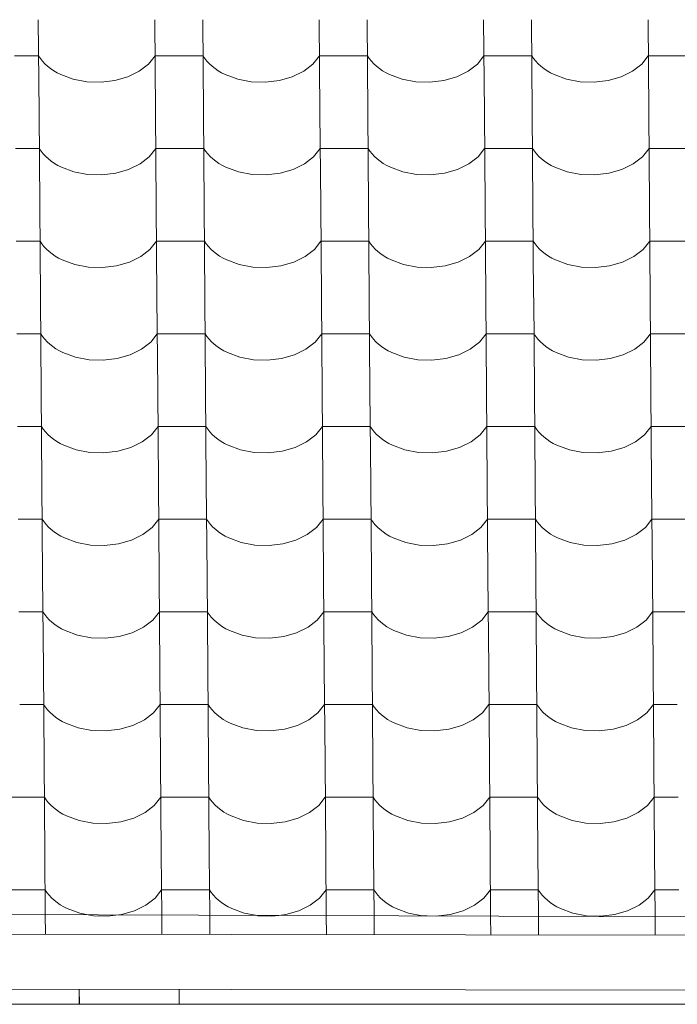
# Model space of a CAD drawing. Header units: millimetres. Extents: x -27785 to 104762, y -947 to 11132.
# Tile 84 of 146: x -9482 to -8822, y 6980 to 7968. Entities that reach past the tile are written whole.
import ezdxf

# ---------------------------------------------------------------- set-up
doc = ezdxf.new("R2010")
doc.units = ezdxf.units.MM
doc.header["$MEASUREMENT"] = 0
for name, color, linetype in [('POHLED JIŽNÍ_1_Bourané_Konstrukce - krov', 7, 'Continuous'), ('POHLED JIŽNÍ_1_Bourané_Konstrukce - střechy a skořepiny', 7, 'Continuous'), ('POHLED JIŽNÍ_1_Bourané_Výplně - Povrchové', 7, 'Continuous'), ('POHLED JIŽNÍ_1_Konstrukce - nosné', 7, 'Continuous')]:
    doc.layers.add(name, color=color, linetype=linetype)

# ---------------------------------------------------------------- blocks, each defined once
blk = doc.blocks.new('*X2', base_point=(-29303.7, -27473.93))
at = {"layer": 'POHLED JIŽNÍ_1_Bourané_Výplně - Povrchové', "color": 7, "linetype": 'Continuous', "lineweight": 13}
for p, q in [((-9463.19, 7968.19), (-9462.47, 7875.52)), ((-9346.23, 7968.19), (-9345.51, 7875.52)), ((-9298.2, 7968.19), (-9297.47, 7875.52)), ((-9181.23, 7968.19), (-9180.51, 7875.52)), ((-9133.2, 7968.19), (-9132.48, 7875.52)), ((-9016.24, 7968.19), (-9015.52, 7875.52)), ((-8968.2, 7968.19), (-8967.48, 7875.52)), ((-8851.24, 7968.19), (-8850.52, 7875.52)), ((-9462.91, 7932.04), (-9486.93, 7932.04)), ((-9462.91, 7932.04), (-9461.06, 7929.25)), ((-9461.06, 7929.25), (-9458.92, 7926.55)), ((-9458.92, 7926.55), (-9456.49, 7923.96)), ((-9352.55, 7923.65), (-9345.95, 7932.04)), ((-9321.93, 7932.04), (-9345.95, 7932.04)), ((-9297.91, 7932.04), (-9321.93, 7932.04)), ((-9297.91, 7932.04), (-9296.07, 7929.25)), ((-9296.07, 7929.25), (-9293.93, 7926.55)), ((-9293.93, 7926.55), (-9291.5, 7923.96)), ((-9187.55, 7923.65), (-9180.95, 7932.04)), ((-9156.94, 7932.04), (-9180.95, 7932.04)), ((-9132.92, 7932.04), (-9156.94, 7932.04)), ((-9132.92, 7932.04), (-9131.07, 7929.25)), ((-9131.07, 7929.25), (-9128.93, 7926.55)), ((-9128.93, 7926.55), (-9126.5, 7923.96)), ((-9022.56, 7923.65), (-9015.96, 7932.04)), ((-8991.94, 7932.04), (-9015.96, 7932.04)), ((-8967.92, 7932.04), (-8991.94, 7932.04)), ((-8967.92, 7932.04), (-8966.08, 7929.25)), ((-8966.08, 7929.25), (-8963.93, 7926.55)), ((-8963.93, 7926.55), (-8961.51, 7923.96)), ((-8857.56, 7923.65), (-8850.96, 7932.04)), ((-8826.94, 7932.04), (-8850.96, 7932.04)), ((-8802.93, 7932.04), (-8826.94, 7932.04)), ((-9456.49, 7923.96), (-9453.79, 7921.5)), ((-9453.79, 7921.5), (-9450.84, 7919.17)), ((-9450.84, 7919.17), (-9447.63, 7916.99)), ((-9447.63, 7916.99), (-9444.21, 7914.97)), ((-9373.24, 7910.89), (-9361.8, 7916.48)), ((-9361.8, 7916.48), (-9352.55, 7923.65)), ((-9291.5, 7923.96), (-9288.8, 7921.5)), ((-9288.8, 7921.5), (-9285.84, 7919.17)), ((-9285.84, 7919.17), (-9282.64, 7916.99)), ((-9282.64, 7916.99), (-9279.21, 7914.97)), ((-9208.24, 7910.89), (-9196.81, 7916.48)), ((-9196.81, 7916.48), (-9187.55, 7923.65)), ((-9126.5, 7923.96), (-9123.8, 7921.5)), ((-9123.8, 7921.5), (-9120.84, 7919.17)), ((-9120.84, 7919.17), (-9117.64, 7916.99)), ((-9117.64, 7916.99), (-9114.21, 7914.97)), ((-9043.25, 7910.89), (-9031.81, 7916.48)), ((-9031.81, 7916.48), (-9022.56, 7923.65)), ((-8961.51, 7923.96), (-8958.81, 7921.5)), ((-8958.81, 7921.5), (-8955.85, 7919.17)), ((-8955.85, 7919.17), (-8952.65, 7916.99)), ((-8952.65, 7916.99), (-8949.22, 7914.97)), ((-8878.25, 7910.89), (-8866.82, 7916.48)), ((-8866.82, 7916.48), (-8857.56, 7923.65)), ((-9444.21, 7914.97), (-9440.57, 7913.13)), ((-9440.57, 7913.13), (-9428.09, 7908.55)), ((-9428.09, 7908.55), (-9414.41, 7905.97)), ((-9414.41, 7905.97), (-9400.23, 7905.49)), ((-9400.23, 7905.49), (-9386.27, 7907.16)), ((-9386.27, 7907.16), (-9373.24, 7910.89)), ((-9279.21, 7914.97), (-9275.57, 7913.13)), ((-9275.57, 7913.13), (-9263.1, 7908.55)), ((-9263.1, 7908.55), (-9249.42, 7905.97)), ((-9249.42, 7905.97), (-9235.23, 7905.49)), ((-9235.23, 7905.49), (-9221.27, 7907.16)), ((-9221.27, 7907.16), (-9208.24, 7910.89)), ((-9114.21, 7914.97), (-9110.58, 7913.13)), ((-9110.58, 7913.13), (-9098.1, 7908.55)), ((-9098.1, 7908.55), (-9084.42, 7905.97)), ((-9084.42, 7905.97), (-9070.24, 7905.49)), ((-9070.24, 7905.49), (-9056.28, 7907.16)), ((-9056.28, 7907.16), (-9043.25, 7910.89)), ((-8949.22, 7914.97), (-8945.58, 7913.13)), ((-8945.58, 7913.13), (-8933.1, 7908.55)), ((-8933.1, 7908.55), (-8919.42, 7905.97)), ((-8919.42, 7905.97), (-8905.24, 7905.49)), ((-8905.24, 7905.49), (-8891.28, 7907.16)), ((-8891.28, 7907.16), (-8878.25, 7910.89)), ((-9462.47, 7875.19), (-9461.75, 7782.51)), ((-9345.51, 7875.19), (-9344.78, 7782.51)), ((-9297.47, 7875.19), (-9296.75, 7782.51)), ((-9180.51, 7875.19), (-9179.79, 7782.51)), ((-9132.48, 7875.19), (-9131.75, 7782.51)), ((-9015.51, 7875.19), (-9014.79, 7782.51)), ((-8967.48, 7875.19), (-8966.76, 7782.51)), ((-8850.52, 7875.19), (-8849.8, 7782.51)), ((-9462.19, 7839.03), (-9486.2, 7839.03)), ((-9462.19, 7839.03), (-9460.34, 7836.24)), ((-9351.83, 7830.64), (-9345.22, 7839.03)), ((-9321.21, 7839.03), (-9345.22, 7839.03)), ((-9297.19, 7839.03), (-9321.21, 7839.03)), ((-9297.19, 7839.03), (-9295.34, 7836.24)), ((-9186.83, 7830.64), (-9180.23, 7839.03)), ((-9156.21, 7839.03), (-9180.23, 7839.03)), ((-9132.19, 7839.03), (-9156.21, 7839.03)), ((-9132.19, 7839.03), (-9130.35, 7836.24)), ((-9021.84, 7830.64), (-9015.23, 7839.03)), ((-8991.22, 7839.03), (-9015.23, 7839.03)), ((-8967.2, 7839.03), (-8991.22, 7839.03)), ((-8967.2, 7839.03), (-8965.35, 7836.24)), ((-8856.84, 7830.64), (-8850.24, 7839.03)), ((-8826.22, 7839.03), (-8850.24, 7839.03)), ((-8802.2, 7839.03), (-8826.22, 7839.03)), ((-9460.34, 7836.24), (-9458.2, 7833.54)), ((-9458.2, 7833.54), (-9455.77, 7830.95)), ((-9455.77, 7830.95), (-9453.07, 7828.49)), ((-9453.07, 7828.49), (-9450.11, 7826.16)), ((-9361.08, 7823.47), (-9351.83, 7830.64)), ((-9295.34, 7836.24), (-9293.2, 7833.54)), ((-9293.2, 7833.54), (-9290.77, 7830.95)), ((-9290.77, 7830.95), (-9288.07, 7828.49)), ((-9288.07, 7828.49), (-9285.12, 7826.16)), ((-9196.09, 7823.47), (-9186.83, 7830.64)), ((-9130.35, 7836.24), (-9128.21, 7833.54)), ((-9128.21, 7833.54), (-9125.78, 7830.95)), ((-9125.78, 7830.95), (-9123.08, 7828.49)), ((-9123.08, 7828.49), (-9120.12, 7826.16)), ((-9031.09, 7823.47), (-9021.84, 7830.64)), ((-8965.35, 7836.24), (-8963.21, 7833.54)), ((-8963.21, 7833.54), (-8960.78, 7830.95)), ((-8960.78, 7830.95), (-8958.08, 7828.49)), ((-8958.08, 7828.49), (-8955.12, 7826.16)), ((-8866.09, 7823.47), (-8856.84, 7830.64)), ((-9450.11, 7826.16), (-9446.91, 7823.98)), ((-9446.91, 7823.98), (-9443.48, 7821.96)), ((-9443.48, 7821.96), (-9439.85, 7820.12)), ((-9439.85, 7820.12), (-9427.37, 7815.54)), ((-9385.54, 7814.16), (-9372.51, 7817.88)), ((-9372.51, 7817.88), (-9361.08, 7823.47)), ((-9285.12, 7826.16), (-9281.91, 7823.98)), ((-9281.91, 7823.98), (-9278.49, 7821.96)), ((-9278.49, 7821.96), (-9274.85, 7820.12)), ((-9274.85, 7820.12), (-9262.37, 7815.54)), ((-9220.55, 7814.16), (-9207.52, 7817.88)), ((-9207.52, 7817.88), (-9196.09, 7823.47)), ((-9120.12, 7826.16), (-9116.92, 7823.98)), ((-9116.92, 7823.98), (-9113.49, 7821.96)), ((-9113.49, 7821.96), (-9109.85, 7820.12)), ((-9109.85, 7820.12), (-9097.38, 7815.54)), ((-9055.55, 7814.16), (-9042.52, 7817.88)), ((-9042.52, 7817.88), (-9031.09, 7823.47)), ((-8955.12, 7826.16), (-8951.92, 7823.98)), ((-8951.92, 7823.98), (-8948.49, 7821.96)), ((-8948.49, 7821.96), (-8944.86, 7820.12)), ((-8944.86, 7820.12), (-8932.38, 7815.54)), ((-8890.56, 7814.16), (-8877.53, 7817.88)), ((-8877.53, 7817.88), (-8866.09, 7823.47)), ((-9427.37, 7815.54), (-9413.69, 7812.96)), ((-9413.69, 7812.96), (-9399.51, 7812.49)), ((-9399.51, 7812.49), (-9385.54, 7814.16)), ((-9262.37, 7815.54), (-9248.69, 7812.96)), ((-9248.69, 7812.96), (-9234.51, 7812.49)), ((-9234.51, 7812.49), (-9220.55, 7814.16)), ((-9097.38, 7815.54), (-9083.7, 7812.96)), ((-9083.7, 7812.96), (-9069.51, 7812.49)), ((-9069.51, 7812.49), (-9055.55, 7814.16)), ((-8932.38, 7815.54), (-8918.7, 7812.96)), ((-8918.7, 7812.96), (-8904.52, 7812.49)), ((-8904.52, 7812.49), (-8890.56, 7814.16)), ((-9461.74, 7782.18), (-9461.02, 7689.5)), ((-9344.78, 7782.18), (-9344.06, 7689.5)), ((-9296.75, 7782.18), (-9296.03, 7689.5)), ((-9179.79, 7782.18), (-9179.07, 7689.5)), ((-9131.75, 7782.18), (-9131.03, 7689.5)), ((-9014.79, 7782.18), (-9014.07, 7689.5)), ((-8966.76, 7782.18), (-8966.04, 7689.5)), ((-8849.79, 7782.18), (-8849.07, 7689.5)), ((-9461.46, 7746.02), (-9485.48, 7746.02)), ((-9461.46, 7746.02), (-9459.62, 7743.23)), ((-9459.62, 7743.23), (-9457.47, 7740.53)), ((-9457.47, 7740.53), (-9455.05, 7737.94)), ((-9455.05, 7737.94), (-9452.35, 7735.48)), ((-9360.36, 7730.46), (-9351.1, 7737.63)), ((-9351.1, 7737.63), (-9344.5, 7746.02)), ((-9320.48, 7746.02), (-9344.5, 7746.02)), ((-9296.47, 7746.02), (-9320.48, 7746.02)), ((-9296.47, 7746.02), (-9294.62, 7743.23)), ((-9294.62, 7743.23), (-9292.48, 7740.53)), ((-9292.48, 7740.53), (-9290.05, 7737.94)), ((-9290.05, 7737.94), (-9287.35, 7735.48)), ((-9195.36, 7730.46), (-9186.11, 7737.63)), ((-9186.11, 7737.63), (-9179.5, 7746.02)), ((-9155.49, 7746.02), (-9179.5, 7746.02)), ((-9131.47, 7746.02), (-9155.49, 7746.02)), ((-9131.47, 7746.02), (-9129.63, 7743.23)), ((-9129.63, 7743.23), (-9127.48, 7740.53)), ((-9127.48, 7740.53), (-9125.06, 7737.94)), ((-9125.06, 7737.94), (-9122.35, 7735.48)), ((-9030.37, 7730.46), (-9021.11, 7737.63)), ((-9021.11, 7737.63), (-9014.51, 7746.02)), ((-8990.49, 7746.02), (-9014.51, 7746.02)), ((-8966.47, 7746.02), (-8990.49, 7746.02)), ((-8966.47, 7746.02), (-8964.63, 7743.23)), ((-8964.63, 7743.23), (-8962.49, 7740.53)), ((-8962.49, 7740.53), (-8960.06, 7737.94)), ((-8960.06, 7737.94), (-8957.36, 7735.48)), ((-8865.37, 7730.46), (-8856.12, 7737.63)), ((-8856.12, 7737.63), (-8849.51, 7746.02)), ((-8825.5, 7746.02), (-8849.51, 7746.02)), ((-8801.48, 7746.02), (-8825.5, 7746.02)), ((-9452.35, 7735.48), (-9449.39, 7733.15)), ((-9449.39, 7733.15), (-9446.19, 7730.97)), ((-9446.19, 7730.97), (-9442.76, 7728.96)), ((-9442.76, 7728.96), (-9439.12, 7727.11)), ((-9371.79, 7724.87), (-9360.36, 7730.46)), ((-9287.35, 7735.48), (-9284.39, 7733.15)), ((-9284.39, 7733.15), (-9281.19, 7730.97)), ((-9281.19, 7730.97), (-9277.76, 7728.96)), ((-9277.76, 7728.96), (-9274.13, 7727.11)), ((-9206.79, 7724.87), (-9195.36, 7730.46)), ((-9122.35, 7735.48), (-9119.4, 7733.15)), ((-9119.4, 7733.15), (-9116.19, 7730.97)), ((-9116.19, 7730.97), (-9112.77, 7728.96)), ((-9112.77, 7728.96), (-9109.13, 7727.11)), ((-9041.8, 7724.87), (-9030.37, 7730.46)), ((-8957.36, 7735.48), (-8954.4, 7733.15)), ((-8954.4, 7733.15), (-8951.2, 7730.97)), ((-8951.2, 7730.97), (-8947.77, 7728.96)), ((-8947.77, 7728.96), (-8944.14, 7727.11)), ((-8876.8, 7724.87), (-8865.37, 7730.46)), ((-9439.12, 7727.11), (-9426.64, 7722.54)), ((-9426.64, 7722.54), (-9412.96, 7719.95)), ((-9412.96, 7719.95), (-9398.78, 7719.48)), ((-9398.78, 7719.48), (-9384.82, 7721.15)), ((-9384.82, 7721.15), (-9371.79, 7724.87)), ((-9274.13, 7727.11), (-9261.65, 7722.54)), ((-9261.65, 7722.54), (-9247.97, 7719.95)), ((-9247.97, 7719.95), (-9233.79, 7719.48)), ((-9233.79, 7719.48), (-9219.82, 7721.15)), ((-9219.82, 7721.15), (-9206.79, 7724.87)), ((-9109.13, 7727.11), (-9096.65, 7722.54)), ((-9096.65, 7722.54), (-9082.97, 7719.95)), ((-9082.97, 7719.95), (-9068.79, 7719.48)), ((-9068.79, 7719.48), (-9054.83, 7721.15)), ((-9054.83, 7721.15), (-9041.8, 7724.87)), ((-8944.14, 7727.11), (-8931.66, 7722.54)), ((-8931.66, 7722.54), (-8917.98, 7719.95)), ((-8917.98, 7719.95), (-8903.79, 7719.48)), ((-8903.79, 7719.48), (-8889.83, 7721.15)), ((-8889.83, 7721.15), (-8876.8, 7724.87)), ((-9461.02, 7689.17), (-9460.3, 7596.49)), ((-9344.06, 7689.17), (-9343.34, 7596.49)), ((-9296.02, 7689.17), (-9295.3, 7596.49)), ((-9179.06, 7689.17), (-9178.34, 7596.49)), ((-9131.03, 7689.17), (-9130.31, 7596.49)), ((-9014.07, 7689.17), (-9013.35, 7596.49)), ((-8966.03, 7689.17), (-8965.31, 7596.49)), ((-8849.07, 7689.17), (-8848.35, 7596.49)), ((-9460.74, 7653.01), (-9484.76, 7653.01)), ((-9460.74, 7653.01), (-9458.89, 7650.22)), ((-9458.89, 7650.22), (-9456.75, 7647.52)), ((-9350.38, 7644.62), (-9343.78, 7653.01)), ((-9319.76, 7653.01), (-9343.78, 7653.01)), ((-9295.74, 7653.01), (-9319.76, 7653.01)), ((-9295.74, 7653.01), (-9293.9, 7650.22)), ((-9293.9, 7650.22), (-9291.76, 7647.52)), ((-9185.38, 7644.62), (-9178.78, 7653.01)), ((-9154.76, 7653.01), (-9178.78, 7653.01)), ((-9130.75, 7653.01), (-9154.76, 7653.01)), ((-9130.75, 7653.01), (-9128.9, 7650.22)), ((-9128.9, 7650.22), (-9126.76, 7647.52)), ((-9020.39, 7644.62), (-9013.79, 7653.01)), ((-8989.77, 7653.01), (-9013.79, 7653.01)), ((-8965.75, 7653.01), (-8989.77, 7653.01)), ((-8965.75, 7653.01), (-8963.91, 7650.22)), ((-8963.91, 7650.22), (-8961.76, 7647.52)), ((-8855.39, 7644.62), (-8848.79, 7653.01)), ((-8824.77, 7653.01), (-8848.79, 7653.01)), ((-8800.76, 7653.01), (-8824.77, 7653.01)), ((-9456.75, 7647.52), (-9454.32, 7644.93)), ((-9454.32, 7644.93), (-9451.62, 7642.47)), ((-9451.62, 7642.47), (-9448.66, 7640.14)), ((-9448.66, 7640.14), (-9445.46, 7637.96)), ((-9359.63, 7637.45), (-9350.38, 7644.62)), ((-9291.76, 7647.52), (-9289.33, 7644.93)), ((-9289.33, 7644.93), (-9286.63, 7642.47)), ((-9286.63, 7642.47), (-9283.67, 7640.14)), ((-9283.67, 7640.14), (-9280.47, 7637.96)), ((-9194.64, 7637.45), (-9185.38, 7644.62)), ((-9126.76, 7647.52), (-9124.33, 7644.93)), ((-9124.33, 7644.93), (-9121.63, 7642.47)), ((-9121.63, 7642.47), (-9118.67, 7640.14)), ((-9118.67, 7640.14), (-9115.47, 7637.96)), ((-9029.64, 7637.45), (-9020.39, 7644.62)), ((-8961.76, 7647.52), (-8959.34, 7644.93)), ((-8959.34, 7644.93), (-8956.64, 7642.47)), ((-8956.64, 7642.47), (-8953.68, 7640.14)), ((-8953.68, 7640.14), (-8950.48, 7637.96)), ((-8864.65, 7637.45), (-8855.39, 7644.62)), ((-9445.46, 7637.96), (-9442.04, 7635.95)), ((-9442.04, 7635.95), (-9438.4, 7634.1)), ((-9438.4, 7634.1), (-9425.92, 7629.53)), ((-9425.92, 7629.53), (-9412.24, 7626.94)), ((-9384.1, 7628.14), (-9371.07, 7631.86)), ((-9371.07, 7631.86), (-9359.63, 7637.45)), ((-9280.47, 7637.96), (-9277.04, 7635.95)), ((-9277.04, 7635.95), (-9273.4, 7634.1)), ((-9273.4, 7634.1), (-9260.92, 7629.53)), ((-9260.92, 7629.53), (-9247.25, 7626.94)), ((-9219.1, 7628.14), (-9206.07, 7631.86)), ((-9206.07, 7631.86), (-9194.64, 7637.45)), ((-9115.47, 7637.96), (-9112.04, 7635.95)), ((-9112.04, 7635.95), (-9108.41, 7634.1)), ((-9108.41, 7634.1), (-9095.93, 7629.53)), ((-9095.93, 7629.53), (-9082.25, 7626.94)), ((-9054.11, 7628.14), (-9041.08, 7631.86)), ((-9041.08, 7631.86), (-9029.64, 7637.45)), ((-8950.48, 7637.96), (-8947.05, 7635.95)), ((-8947.05, 7635.95), (-8943.41, 7634.1)), ((-8943.41, 7634.1), (-8930.93, 7629.53)), ((-8930.93, 7629.53), (-8917.25, 7626.94)), ((-8889.11, 7628.14), (-8876.08, 7631.86)), ((-8876.08, 7631.86), (-8864.65, 7637.45)), ((-9412.24, 7626.94), (-9398.06, 7626.47)), ((-9398.06, 7626.47), (-9384.1, 7628.14)), ((-9247.25, 7626.94), (-9233.06, 7626.47)), ((-9233.06, 7626.47), (-9219.1, 7628.14)), ((-9082.25, 7626.94), (-9068.07, 7626.47)), ((-9068.07, 7626.47), (-9054.11, 7628.14)), ((-8917.25, 7626.94), (-8903.07, 7626.47)), ((-8903.07, 7626.47), (-8889.11, 7628.14)), ((-9460.3, 7596.16), (-9459.58, 7503.48)), ((-9343.33, 7596.16), (-9342.61, 7503.48)), ((-9295.3, 7596.16), (-9294.58, 7503.48)), ((-9178.34, 7596.16), (-9177.62, 7503.48)), ((-9130.3, 7596.16), (-9129.58, 7503.48)), ((-9013.34, 7596.16), (-9012.62, 7503.48)), ((-8965.31, 7596.16), (-8964.59, 7503.48)), ((-8848.35, 7596.16), (-8847.63, 7503.48)), ((-9460.02, 7560), (-9484.03, 7560)), ((-9460.02, 7560), (-9458.17, 7557.21)), ((-9349.66, 7551.62), (-9343.05, 7560)), ((-9319.04, 7560), (-9343.05, 7560)), ((-9295.02, 7560), (-9319.04, 7560)), ((-9295.02, 7560), (-9293.17, 7557.21)), ((-9184.66, 7551.62), (-9178.06, 7560)), ((-9154.04, 7560), (-9178.06, 7560)), ((-9130.02, 7560), (-9154.04, 7560)), ((-9130.02, 7560), (-9128.18, 7557.21)), ((-9019.66, 7551.62), (-9013.06, 7560)), ((-8989.04, 7560), (-9013.06, 7560)), ((-8965.03, 7560), (-8989.04, 7560)), ((-8965.03, 7560), (-8963.18, 7557.21)), ((-8854.67, 7551.62), (-8848.07, 7560)), ((-8824.05, 7560), (-8848.07, 7560)), ((-8800.03, 7560), (-8824.05, 7560)), ((-9458.17, 7557.21), (-9456.03, 7554.51)), ((-9456.03, 7554.51), (-9453.6, 7551.93)), ((-9453.6, 7551.93), (-9450.9, 7549.46)), ((-9358.91, 7544.44), (-9349.66, 7551.62)), ((-9293.17, 7557.21), (-9291.03, 7554.51)), ((-9291.03, 7554.51), (-9288.6, 7551.93)), ((-9288.6, 7551.93), (-9285.9, 7549.46)), ((-9193.91, 7544.44), (-9184.66, 7551.62)), ((-9128.18, 7557.21), (-9126.04, 7554.51)), ((-9126.04, 7554.51), (-9123.61, 7551.93)), ((-9123.61, 7551.93), (-9120.91, 7549.46)), ((-9028.92, 7544.44), (-9019.66, 7551.62)), ((-8963.18, 7557.21), (-8961.04, 7554.51)), ((-8961.04, 7554.51), (-8958.61, 7551.93)), ((-8958.61, 7551.93), (-8955.91, 7549.46)), ((-8863.92, 7544.44), (-8854.67, 7551.62)), ((-9450.9, 7549.46), (-9447.94, 7547.13)), ((-9447.94, 7547.13), (-9444.74, 7544.96)), ((-9444.74, 7544.96), (-9441.31, 7542.94)), ((-9441.31, 7542.94), (-9437.68, 7541.09)), ((-9437.68, 7541.09), (-9425.2, 7536.52)), ((-9370.34, 7538.85), (-9358.91, 7544.44)), ((-9285.9, 7549.46), (-9282.94, 7547.13)), ((-9282.94, 7547.13), (-9279.74, 7544.96)), ((-9279.74, 7544.96), (-9276.32, 7542.94)), ((-9276.32, 7542.94), (-9272.68, 7541.09)), ((-9272.68, 7541.09), (-9260.2, 7536.52)), ((-9205.35, 7538.85), (-9193.91, 7544.44)), ((-9120.91, 7549.46), (-9117.95, 7547.13)), ((-9117.95, 7547.13), (-9114.75, 7544.96)), ((-9114.75, 7544.96), (-9111.32, 7542.94)), ((-9111.32, 7542.94), (-9107.68, 7541.09)), ((-9107.68, 7541.09), (-9095.2, 7536.52)), ((-9040.35, 7538.85), (-9028.92, 7544.44)), ((-8955.91, 7549.46), (-8952.95, 7547.13)), ((-8952.95, 7547.13), (-8949.75, 7544.96)), ((-8949.75, 7544.96), (-8946.32, 7542.94)), ((-8946.32, 7542.94), (-8942.69, 7541.09)), ((-8942.69, 7541.09), (-8930.21, 7536.52)), ((-8875.36, 7538.85), (-8863.92, 7544.44)), ((-9425.2, 7536.52), (-9411.52, 7533.93)), ((-9411.52, 7533.93), (-9397.34, 7533.46)), ((-9397.34, 7533.46), (-9383.37, 7535.13)), ((-9383.37, 7535.13), (-9370.34, 7538.85)), ((-9260.2, 7536.52), (-9246.52, 7533.93)), ((-9246.52, 7533.93), (-9232.34, 7533.46)), ((-9232.34, 7533.46), (-9218.38, 7535.13)), ((-9218.38, 7535.13), (-9205.35, 7538.85)), ((-9095.2, 7536.52), (-9081.53, 7533.93)), ((-9081.53, 7533.93), (-9067.34, 7533.46)), ((-9067.34, 7533.46), (-9053.38, 7535.13)), ((-9053.38, 7535.13), (-9040.35, 7538.85)), ((-8930.21, 7536.52), (-8916.53, 7533.93)), ((-8916.53, 7533.93), (-8902.35, 7533.46)), ((-8902.35, 7533.46), (-8888.39, 7535.13)), ((-8888.39, 7535.13), (-8875.36, 7538.85)), ((-9459.57, 7503.15), (-9458.85, 7410.47)), ((-9342.61, 7503.15), (-9341.89, 7410.47)), ((-9294.58, 7503.15), (-9293.86, 7410.47)), ((-9177.62, 7503.15), (-9176.89, 7410.47)), ((-9129.58, 7503.15), (-9128.86, 7410.47)), ((-9012.62, 7503.15), (-9011.9, 7410.47)), ((-8964.59, 7503.15), (-8963.86, 7410.47)), ((-8847.62, 7503.15), (-8846.9, 7410.47)), ((-9459.29, 7466.99), (-9483.31, 7466.99)), ((-9459.29, 7466.99), (-9457.45, 7464.2)), ((-9457.45, 7464.2), (-9455.3, 7461.5)), ((-9455.3, 7461.5), (-9452.88, 7458.92)), ((-9348.93, 7458.61), (-9342.33, 7466.99)), ((-9318.31, 7466.99), (-9342.33, 7466.99)), ((-9294.3, 7466.99), (-9318.31, 7466.99)), ((-9294.3, 7466.99), (-9292.45, 7464.2)), ((-9292.45, 7464.2), (-9290.31, 7461.5)), ((-9290.31, 7461.5), (-9287.88, 7458.92)), ((-9183.94, 7458.61), (-9177.33, 7466.99)), ((-9153.32, 7466.99), (-9177.33, 7466.99)), ((-9129.3, 7466.99), (-9153.32, 7466.99)), ((-9129.3, 7466.99), (-9127.45, 7464.2)), ((-9127.45, 7464.2), (-9125.31, 7461.5)), ((-9125.31, 7461.5), (-9122.88, 7458.92)), ((-9018.94, 7458.61), (-9012.34, 7466.99)), ((-8988.32, 7466.99), (-9012.34, 7466.99)), ((-8964.3, 7466.99), (-8988.32, 7466.99)), ((-8964.3, 7466.99), (-8962.46, 7464.2)), ((-8962.46, 7464.2), (-8960.32, 7461.5)), ((-8960.32, 7461.5), (-8957.89, 7458.92)), ((-8853.94, 7458.61), (-8847.34, 7466.99)), ((-8823.32, 7466.99), (-8847.34, 7466.99)), ((-8799.31, 7466.99), (-8823.32, 7466.99)), ((-9452.88, 7458.92), (-9450.18, 7456.45)), ((-9450.18, 7456.45), (-9447.22, 7454.13)), ((-9447.22, 7454.13), (-9444.02, 7451.95)), ((-9444.02, 7451.95), (-9440.59, 7449.93)), ((-9369.62, 7445.84), (-9358.19, 7451.43)), ((-9358.19, 7451.43), (-9348.93, 7458.61)), ((-9287.88, 7458.92), (-9285.18, 7456.45)), ((-9285.18, 7456.45), (-9282.22, 7454.13)), ((-9282.22, 7454.13), (-9279.02, 7451.95)), ((-9279.02, 7451.95), (-9275.59, 7449.93)), ((-9204.62, 7445.84), (-9193.19, 7451.43)), ((-9193.19, 7451.43), (-9183.94, 7458.61)), ((-9122.88, 7458.92), (-9120.18, 7456.45)), ((-9120.18, 7456.45), (-9117.23, 7454.13)), ((-9117.23, 7454.13), (-9114.02, 7451.95)), ((-9114.02, 7451.95), (-9110.6, 7449.93)), ((-9039.63, 7445.84), (-9028.19, 7451.43)), ((-9028.19, 7451.43), (-9018.94, 7458.61)), ((-8957.89, 7458.92), (-8955.19, 7456.45)), ((-8955.19, 7456.45), (-8952.23, 7454.13)), ((-8952.23, 7454.13), (-8949.03, 7451.95)), ((-8949.03, 7451.95), (-8945.6, 7449.93)), ((-8874.63, 7445.84), (-8863.2, 7451.43)), ((-8863.2, 7451.43), (-8853.94, 7458.61)), ((-9440.59, 7449.93), (-9436.95, 7448.08)), ((-9436.95, 7448.08), (-9424.47, 7443.51)), ((-9424.47, 7443.51), (-9410.79, 7440.92)), ((-9396.61, 7440.45), (-9382.65, 7442.12)), ((-9382.65, 7442.12), (-9369.62, 7445.84)), ((-9275.59, 7449.93), (-9271.96, 7448.08)), ((-9271.96, 7448.08), (-9259.48, 7443.51)), ((-9259.48, 7443.51), (-9245.8, 7440.92)), ((-9231.62, 7440.45), (-9217.65, 7442.12)), ((-9217.65, 7442.12), (-9204.62, 7445.84)), ((-9110.6, 7449.93), (-9106.96, 7448.08)), ((-9106.96, 7448.08), (-9094.48, 7443.51)), ((-9094.48, 7443.51), (-9080.8, 7440.92)), ((-9066.62, 7440.45), (-9052.66, 7442.12)), ((-9052.66, 7442.12), (-9039.63, 7445.84)), ((-8945.6, 7449.93), (-8941.96, 7448.08)), ((-8941.96, 7448.08), (-8929.49, 7443.51)), ((-8929.49, 7443.51), (-8915.81, 7440.92)), ((-8901.62, 7440.45), (-8887.66, 7442.12)), ((-8887.66, 7442.12), (-8874.63, 7445.84)), ((-9410.79, 7440.92), (-9396.61, 7440.45)), ((-9245.8, 7440.92), (-9231.62, 7440.45)), ((-9080.8, 7440.92), (-9066.62, 7440.45)), ((-8915.81, 7440.92), (-8901.62, 7440.45)), ((-9458.85, 7410.14), (-9458.13, 7317.46)), ((-9341.89, 7410.14), (-9341.17, 7317.46)), ((-9293.85, 7410.14), (-9293.13, 7317.46)), ((-9176.89, 7410.14), (-9176.17, 7317.46)), ((-9128.86, 7410.14), (-9128.14, 7317.46)), ((-9011.9, 7410.14), (-9011.17, 7317.46)), ((-8963.86, 7410.14), (-8963.14, 7317.46)), ((-8846.9, 7410.14), (-8846.18, 7317.46)), ((-9458.57, 7373.98), (-9482.59, 7373.98)), ((-9458.57, 7373.98), (-9456.72, 7371.19)), ((-9348.21, 7365.6), (-9341.61, 7373.98)), ((-9317.59, 7373.98), (-9341.61, 7373.98)), ((-9293.57, 7373.98), (-9317.59, 7373.98)), ((-9293.57, 7373.98), (-9291.73, 7371.19)), ((-9183.21, 7365.6), (-9176.61, 7373.98)), ((-9152.59, 7373.98), (-9176.61, 7373.98)), ((-9128.58, 7373.98), (-9152.59, 7373.98)), ((-9128.58, 7373.98), (-9126.73, 7371.19)), ((-9018.22, 7365.6), (-9011.61, 7373.98)), ((-8987.6, 7373.98), (-9011.61, 7373.98)), ((-8963.58, 7373.98), (-8987.6, 7373.98)), ((-8963.58, 7373.98), (-8961.73, 7371.19)), ((-8853.22, 7365.6), (-8846.62, 7373.98)), ((-8822.6, 7373.98), (-8846.62, 7373.98)), ((-8798.58, 7373.98), (-8822.6, 7373.98)), ((-9456.72, 7371.19), (-9454.58, 7368.49)), ((-9454.58, 7368.49), (-9452.15, 7365.91)), ((-9452.15, 7365.91), (-9449.45, 7363.44)), ((-9449.45, 7363.44), (-9446.49, 7361.12)), ((-9357.46, 7358.43), (-9348.21, 7365.6)), ((-9291.73, 7371.19), (-9289.58, 7368.49)), ((-9289.58, 7368.49), (-9287.16, 7365.91)), ((-9287.16, 7365.91), (-9284.46, 7363.44)), ((-9284.46, 7363.44), (-9281.5, 7361.12)), ((-9192.47, 7358.43), (-9183.21, 7365.6)), ((-9126.73, 7371.19), (-9124.59, 7368.49)), ((-9124.59, 7368.49), (-9122.16, 7365.91)), ((-9122.16, 7365.91), (-9119.46, 7363.44)), ((-9119.46, 7363.44), (-9116.5, 7361.12)), ((-9027.47, 7358.43), (-9018.22, 7365.6)), ((-8961.73, 7371.19), (-8959.59, 7368.49)), ((-8959.59, 7368.49), (-8957.16, 7365.91)), ((-8957.16, 7365.91), (-8954.46, 7363.44)), ((-8954.46, 7363.44), (-8951.51, 7361.12)), ((-8862.48, 7358.43), (-8853.22, 7365.6)), ((-9446.49, 7361.12), (-9443.29, 7358.94)), ((-9443.29, 7358.94), (-9439.86, 7356.92)), ((-9439.86, 7356.92), (-9436.23, 7355.07)), ((-9436.23, 7355.07), (-9423.75, 7350.5)), ((-9381.93, 7349.11), (-9368.9, 7352.83)), ((-9368.9, 7352.83), (-9357.46, 7358.43)), ((-9281.5, 7361.12), (-9278.3, 7358.94)), ((-9278.3, 7358.94), (-9274.87, 7356.92)), ((-9274.87, 7356.92), (-9271.23, 7355.07)), ((-9271.23, 7355.07), (-9258.75, 7350.5)), ((-9216.93, 7349.11), (-9203.9, 7352.83)), ((-9203.9, 7352.83), (-9192.47, 7358.43)), ((-9116.5, 7361.12), (-9113.3, 7358.94)), ((-9113.3, 7358.94), (-9109.87, 7356.92)), ((-9109.87, 7356.92), (-9106.24, 7355.07)), ((-9106.24, 7355.07), (-9093.76, 7350.5)), ((-9051.93, 7349.11), (-9038.9, 7352.83)), ((-9038.9, 7352.83), (-9027.47, 7358.43)), ((-8951.51, 7361.12), (-8948.3, 7358.94)), ((-8948.3, 7358.94), (-8944.88, 7356.92)), ((-8944.88, 7356.92), (-8941.24, 7355.07)), ((-8941.24, 7355.07), (-8928.76, 7350.5)), ((-8886.94, 7349.11), (-8873.91, 7352.83)), ((-8873.91, 7352.83), (-8862.48, 7358.43)), ((-9423.75, 7350.5), (-9410.07, 7347.91)), ((-9410.07, 7347.91), (-9395.89, 7347.44)), ((-9395.89, 7347.44), (-9381.93, 7349.11)), ((-9258.75, 7350.5), (-9245.07, 7347.91)), ((-9245.07, 7347.91), (-9230.89, 7347.44)), ((-9230.89, 7347.44), (-9216.93, 7349.11)), ((-9093.76, 7350.5), (-9080.08, 7347.91)), ((-9080.08, 7347.91), (-9065.9, 7347.44)), ((-9065.9, 7347.44), (-9051.93, 7349.11)), ((-8928.76, 7350.5), (-8915.08, 7347.91)), ((-8915.08, 7347.91), (-8900.9, 7347.44)), ((-8900.9, 7347.44), (-8886.94, 7349.11)), ((-9458.13, 7317.13), (-9457.4, 7224.46)), ((-9341.16, 7317.13), (-9340.44, 7224.46)), ((-9293.13, 7317.13), (-9292.41, 7224.46)), ((-9176.17, 7317.13), (-9175.45, 7224.46)), ((-9128.13, 7317.13), (-9127.41, 7224.46)), ((-9011.17, 7317.13), (-9010.45, 7224.46)), ((-8963.14, 7317.13), (-8962.42, 7224.46)), ((-8846.18, 7317.13), (-8845.45, 7224.46)), ((-9457.84, 7280.97), (-9481.86, 7280.97)), ((-9457.84, 7280.97), (-9456, 7278.18)), ((-9456, 7278.18), (-9453.86, 7275.48)), ((-9453.86, 7275.48), (-9451.43, 7272.9)), ((-9347.49, 7272.59), (-9340.88, 7280.97)), ((-9316.87, 7280.97), (-9340.88, 7280.97)), ((-9292.85, 7280.97), (-9316.87, 7280.97)), ((-9292.85, 7280.97), (-9291, 7278.18)), ((-9291, 7278.18), (-9288.86, 7275.48)), ((-9288.86, 7275.48), (-9286.43, 7272.9)), ((-9182.49, 7272.59), (-9175.89, 7280.97)), ((-9151.87, 7280.97), (-9175.89, 7280.97)), ((-9127.85, 7280.97), (-9151.87, 7280.97)), ((-9127.85, 7280.97), (-9126.01, 7278.18)), ((-9126.01, 7278.18), (-9123.86, 7275.48)), ((-9123.86, 7275.48), (-9121.44, 7272.9)), ((-9017.49, 7272.59), (-9010.89, 7280.97)), ((-8986.87, 7280.97), (-9010.89, 7280.97)), ((-8962.86, 7280.97), (-8986.87, 7280.97)), ((-8962.86, 7280.97), (-8961.01, 7278.18)), ((-8961.01, 7278.18), (-8958.87, 7275.48)), ((-8958.87, 7275.48), (-8956.44, 7272.9)), ((-8852.5, 7272.59), (-8845.89, 7280.97)), ((-8821.88, 7280.97), (-8845.89, 7280.97)), ((-9451.43, 7272.9), (-9448.73, 7270.43)), ((-9448.73, 7270.43), (-9445.77, 7268.11)), ((-9445.77, 7268.11), (-9442.57, 7265.93)), ((-9442.57, 7265.93), (-9439.14, 7263.91)), ((-9439.14, 7263.91), (-9435.5, 7262.06)), ((-9368.17, 7259.83), (-9356.74, 7265.42)), ((-9356.74, 7265.42), (-9347.49, 7272.59)), ((-9286.43, 7272.9), (-9283.73, 7270.43)), ((-9283.73, 7270.43), (-9280.77, 7268.11)), ((-9280.77, 7268.11), (-9277.57, 7265.93)), ((-9277.57, 7265.93), (-9274.14, 7263.91)), ((-9274.14, 7263.91), (-9270.51, 7262.06)), ((-9203.18, 7259.83), (-9191.74, 7265.42)), ((-9191.74, 7265.42), (-9182.49, 7272.59)), ((-9121.44, 7272.9), (-9118.74, 7270.43)), ((-9118.74, 7270.43), (-9115.78, 7268.11)), ((-9115.78, 7268.11), (-9112.58, 7265.93)), ((-9112.58, 7265.93), (-9109.15, 7263.91)), ((-9109.15, 7263.91), (-9105.51, 7262.06)), ((-9038.18, 7259.83), (-9026.75, 7265.42)), ((-9026.75, 7265.42), (-9017.49, 7272.59)), ((-8956.44, 7272.9), (-8953.74, 7270.43)), ((-8953.74, 7270.43), (-8950.78, 7268.11)), ((-8950.78, 7268.11), (-8947.58, 7265.93)), ((-8947.58, 7265.93), (-8944.15, 7263.91)), ((-8944.15, 7263.91), (-8940.52, 7262.06)), ((-8873.18, 7259.83), (-8861.75, 7265.42)), ((-8861.75, 7265.42), (-8852.5, 7272.59)), ((-9435.5, 7262.06), (-9423.03, 7257.49)), ((-9423.03, 7257.49), (-9409.35, 7254.9)), ((-9409.35, 7254.9), (-9395.16, 7254.43)), ((-9395.16, 7254.43), (-9381.2, 7256.1)), ((-9381.2, 7256.1), (-9368.17, 7259.83)), ((-9270.51, 7262.06), (-9258.03, 7257.49)), ((-9258.03, 7257.49), (-9244.35, 7254.9)), ((-9244.35, 7254.9), (-9230.17, 7254.43)), ((-9230.17, 7254.43), (-9216.21, 7256.1)), ((-9216.21, 7256.1), (-9203.18, 7259.83)), ((-9105.51, 7262.06), (-9093.03, 7257.49)), ((-9093.03, 7257.49), (-9079.35, 7254.9)), ((-9079.35, 7254.9), (-9065.17, 7254.43)), ((-9065.17, 7254.43), (-9051.21, 7256.1)), ((-9051.21, 7256.1), (-9038.18, 7259.83)), ((-8940.52, 7262.06), (-8928.04, 7257.49)), ((-8928.04, 7257.49), (-8914.36, 7254.9)), ((-8914.36, 7254.9), (-8900.18, 7254.43)), ((-8900.18, 7254.43), (-8886.21, 7256.1)), ((-8886.21, 7256.1), (-8873.18, 7259.83)), ((-9457.4, 7224.12), (-9456.68, 7131.45)), ((-9340.44, 7224.12), (-9339.72, 7131.45)), ((-9292.41, 7224.12), (-9291.69, 7131.45)), ((-9175.44, 7224.12), (-9174.72, 7131.45)), ((-9127.41, 7224.12), (-9126.69, 7131.45)), ((-9010.45, 7224.12), (-9009.73, 7131.45)), ((-8962.41, 7224.12), (-8961.69, 7131.45)), ((-8845.45, 7224.12), (-8844.73, 7131.45)), ((-9481.14, 7187.96), (-9505.15, 7187.96)), ((-9457.12, 7187.96), (-9481.14, 7187.96)), ((-9457.12, 7187.96), (-9455.28, 7185.17)), ((-9455.28, 7185.17), (-9453.13, 7182.48)), ((-9346.76, 7179.58), (-9340.16, 7187.96)), ((-9316.14, 7187.96), (-9340.16, 7187.96)), ((-9292.12, 7187.96), (-9316.14, 7187.96)), ((-9292.12, 7187.96), (-9290.28, 7185.17)), ((-9290.28, 7185.17), (-9288.14, 7182.48)), ((-9181.77, 7179.58), (-9175.16, 7187.96)), ((-9151.15, 7187.96), (-9175.16, 7187.96)), ((-9127.13, 7187.96), (-9151.15, 7187.96)), ((-9127.13, 7187.96), (-9125.28, 7185.17)), ((-9125.28, 7185.17), (-9123.14, 7182.48)), ((-9016.77, 7179.58), (-9010.17, 7187.96)), ((-8986.15, 7187.96), (-9010.17, 7187.96)), ((-8962.13, 7187.96), (-8986.15, 7187.96)), ((-8962.13, 7187.96), (-8960.29, 7185.17)), ((-8960.29, 7185.17), (-8958.14, 7182.48)), ((-8851.77, 7179.58), (-8845.17, 7187.96)), ((-8821.15, 7187.96), (-8845.17, 7187.96)), ((-9453.13, 7182.48), (-9450.71, 7179.89)), ((-9450.71, 7179.89), (-9448, 7177.42)), ((-9448, 7177.42), (-9445.05, 7175.1)), ((-9445.05, 7175.1), (-9441.84, 7172.92)), ((-9356.02, 7172.41), (-9346.76, 7179.58)), ((-9288.14, 7182.48), (-9285.71, 7179.89)), ((-9285.71, 7179.89), (-9283.01, 7177.42)), ((-9283.01, 7177.42), (-9280.05, 7175.1)), ((-9280.05, 7175.1), (-9276.85, 7172.92)), ((-9191.02, 7172.41), (-9181.77, 7179.58)), ((-9123.14, 7182.48), (-9120.71, 7179.89)), ((-9120.71, 7179.89), (-9118.01, 7177.42)), ((-9118.01, 7177.42), (-9115.05, 7175.1)), ((-9115.05, 7175.1), (-9111.85, 7172.92)), ((-9026.02, 7172.41), (-9016.77, 7179.58)), ((-8958.14, 7182.48), (-8955.72, 7179.89)), ((-8955.72, 7179.89), (-8953.02, 7177.42)), ((-8953.02, 7177.42), (-8950.06, 7175.1)), ((-8950.06, 7175.1), (-8946.86, 7172.92)), ((-8861.03, 7172.41), (-8851.77, 7179.58)), ((-9441.84, 7172.92), (-9438.42, 7170.9)), ((-9438.42, 7170.9), (-9434.78, 7169.05)), ((-9434.78, 7169.05), (-9422.3, 7164.48)), ((-9422.3, 7164.48), (-9408.62, 7161.89)), ((-9380.48, 7163.09), (-9367.45, 7166.82)), ((-9367.45, 7166.82), (-9356.02, 7172.41)), ((-9276.85, 7172.92), (-9273.42, 7170.9)), ((-9273.42, 7170.9), (-9269.79, 7169.05)), ((-9269.79, 7169.05), (-9257.31, 7164.48)), ((-9257.31, 7164.48), (-9243.63, 7161.89)), ((-9215.48, 7163.09), (-9202.45, 7166.82)), ((-9202.45, 7166.82), (-9191.02, 7172.41)), ((-9111.85, 7172.92), (-9108.43, 7170.9)), ((-9108.43, 7170.9), (-9104.79, 7169.05)), ((-9104.79, 7169.05), (-9092.31, 7164.48)), ((-9092.31, 7164.48), (-9078.63, 7161.89)), ((-9050.49, 7163.09), (-9037.46, 7166.82)), ((-9037.46, 7166.82), (-9026.02, 7172.41)), ((-8946.86, 7172.92), (-8943.43, 7170.9)), ((-8943.43, 7170.9), (-8939.79, 7169.05)), ((-8939.79, 7169.05), (-8927.31, 7164.48)), ((-8927.31, 7164.48), (-8913.64, 7161.89)), ((-8885.49, 7163.09), (-8872.46, 7166.82)), ((-8872.46, 7166.82), (-8861.03, 7172.41)), ((-9408.62, 7161.89), (-9394.44, 7161.42)), ((-9394.44, 7161.42), (-9380.48, 7163.09)), ((-9243.63, 7161.89), (-9229.44, 7161.42)), ((-9229.44, 7161.42), (-9215.48, 7163.09)), ((-9078.63, 7161.89), (-9064.45, 7161.42)), ((-9064.45, 7161.42), (-9050.49, 7163.09)), ((-8913.64, 7161.89), (-8899.45, 7161.42)), ((-8899.45, 7161.42), (-8885.49, 7163.09)), ((-9456.68, 7131.11), (-9456.2, 7070.02)), ((-9339.72, 7131.11), (-9339.24, 7069.63)), ((-9291.68, 7131.11), (-9291.2, 7069.46)), ((-9174.72, 7131.11), (-9174.24, 7069.07)), ((-9126.69, 7131.11), (-9126.2, 7068.9)), ((-9009.72, 7131.11), (-9009.24, 7068.51)), ((-8961.69, 7131.11), (-8961.2, 7068.34)), ((-8844.73, 7131.11), (-8844.24, 7067.94)), ((-9480.41, 7094.96), (-9504.43, 7094.96)), ((-9456.4, 7094.96), (-9480.41, 7094.96)), ((-9456.4, 7094.96), (-9454.55, 7092.16)), ((-9454.55, 7092.16), (-9452.41, 7089.47)), ((-9452.41, 7089.47), (-9449.98, 7086.88)), ((-9449.98, 7086.88), (-9447.28, 7084.42)), ((-9355.29, 7079.4), (-9346.04, 7086.57)), ((-9346.04, 7086.57), (-9339.44, 7094.96)), ((-9315.42, 7094.96), (-9339.44, 7094.96)), ((-9291.4, 7094.96), (-9315.42, 7094.96)), ((-9291.4, 7094.96), (-9289.56, 7092.16)), ((-9289.56, 7092.16), (-9287.41, 7089.47)), ((-9287.41, 7089.47), (-9284.99, 7086.88)), ((-9284.99, 7086.88), (-9282.29, 7084.42)), ((-9190.3, 7079.4), (-9181.04, 7086.57)), ((-9181.04, 7086.57), (-9174.44, 7094.96)), ((-9150.42, 7094.96), (-9174.44, 7094.96)), ((-9126.41, 7094.96), (-9150.42, 7094.96)), ((-9126.41, 7094.96), (-9124.56, 7092.16)), ((-9124.56, 7092.16), (-9122.42, 7089.47)), ((-9122.42, 7089.47), (-9119.99, 7086.88)), ((-9119.99, 7086.88), (-9117.29, 7084.42)), ((-9025.3, 7079.4), (-9016.05, 7086.57)), ((-9016.05, 7086.57), (-9009.44, 7094.96)), ((-8985.43, 7094.96), (-9009.44, 7094.96)), ((-8961.41, 7094.96), (-8985.43, 7094.96)), ((-8961.41, 7094.96), (-8959.56, 7092.16)), ((-8959.56, 7092.16), (-8957.42, 7089.47)), ((-8957.42, 7089.47), (-8954.99, 7086.88)), ((-8954.99, 7086.88), (-8952.29, 7084.42)), ((-8860.3, 7079.4), (-8851.05, 7086.57)), ((-8851.05, 7086.57), (-8844.45, 7094.96)), ((-8820.43, 7094.96), (-8844.45, 7094.96)), ((-9447.28, 7084.42), (-9444.32, 7082.09)), ((-9444.32, 7082.09), (-9441.12, 7079.91)), ((-9441.12, 7079.91), (-9437.69, 7077.89)), ((-9437.69, 7077.89), (-9434.06, 7076.04)), ((-9434.06, 7076.04), (-9421.58, 7071.47)), ((-9366.73, 7073.81), (-9355.29, 7079.4)), ((-9282.29, 7084.42), (-9279.33, 7082.09)), ((-9279.33, 7082.09), (-9276.13, 7079.91)), ((-9276.13, 7079.91), (-9272.7, 7077.89)), ((-9272.7, 7077.89), (-9269.06, 7076.04)), ((-9269.06, 7076.04), (-9256.58, 7071.47)), ((-9201.73, 7073.81), (-9190.3, 7079.4)), ((-9117.29, 7084.42), (-9114.33, 7082.09)), ((-9114.33, 7082.09), (-9111.13, 7079.91)), ((-9111.13, 7079.91), (-9107.7, 7077.89)), ((-9107.7, 7077.89), (-9104.07, 7076.04)), ((-9104.07, 7076.04), (-9091.59, 7071.47)), ((-9036.73, 7073.81), (-9025.3, 7079.4)), ((-8952.29, 7084.42), (-8949.33, 7082.09)), ((-8949.33, 7082.09), (-8946.13, 7079.91)), ((-8946.13, 7079.91), (-8942.71, 7077.89)), ((-8942.71, 7077.89), (-8939.07, 7076.04)), ((-8939.07, 7076.04), (-8926.59, 7071.47)), ((-8871.74, 7073.81), (-8860.3, 7079.4)), ((-9421.58, 7071.47), (-9413.15, 7069.88)), ((-9382.34, 7069.77), (-9379.76, 7070.08)), ((-9379.76, 7070.08), (-9366.73, 7073.81)), ((-9256.58, 7071.47), (-9245.14, 7069.31)), ((-9221.91, 7069.23), (-9214.76, 7070.08)), ((-9214.76, 7070.08), (-9201.73, 7073.81)), ((-9091.59, 7071.47), (-9077.91, 7068.88)), ((-9077.91, 7068.88), (-9073.04, 7068.72)), ((-9061.47, 7068.68), (-9049.76, 7070.08)), ((-9049.76, 7070.08), (-9036.73, 7073.81)), ((-8926.59, 7071.47), (-8912.91, 7068.88)), ((-8912.91, 7068.88), (-8898.73, 7068.41)), ((-8898.73, 7068.41), (-8884.77, 7070.08)), ((-8884.77, 7070.08), (-8871.74, 7073.81))]:
    blk.add_line(p, q, dxfattribs=at)
blk = doc.blocks.new('*X6', base_point=(-29303.7, -27473.93))
at = {"layer": 'POHLED JIŽNÍ_1_Bourané_Výplně - Povrchové', "color": 7, "linetype": 'Continuous', "lineweight": 13}
for p, q in [((-9456.2, 7070.02), (-9456.05, 7050.4)), ((-9413.15, 7069.88), (-9407.9, 7068.88)), ((-9407.9, 7068.88), (-9393.72, 7068.41)), ((-9393.72, 7068.41), (-9382.34, 7069.77)), ((-9339.24, 7069.63), (-9339.09, 7050.25)), ((-9291.2, 7069.46), (-9291.05, 7050.19)), ((-9245.14, 7069.31), (-9242.9, 7068.88)), ((-9242.9, 7068.88), (-9228.72, 7068.41)), ((-9228.72, 7068.41), (-9221.91, 7069.23)), ((-9174.24, 7069.07), (-9174.09, 7050.04)), ((-9126.2, 7068.9), (-9126.06, 7049.98)), ((-9073.04, 7068.72), (-9063.73, 7068.41)), ((-9063.73, 7068.41), (-9061.47, 7068.68)), ((-9009.24, 7068.51), (-9009.09, 7049.83)), ((-8961.2, 7068.34), (-8961.06, 7049.77)), ((-8844.24, 7067.94), (-8844.09, 7049.62))]:
    blk.add_line(p, q, dxfattribs=at)

msp = doc.modelspace()

# ---------------------------------------------------------------- linework, layer by layer
at = {"layer": 'POHLED JIŽNÍ_1_Bourané_Konstrukce - krov', "color": 7, "linetype": 'Continuous', "lineweight": 13}
for p, q in [((-9422.11, 6980), (-9422.16, 6995.13)), ((-9422.16, 6995.13), (-9421.77, 6980)), ((-9321.77, 6980), (-9321.77, 6995)), ((-20478.36, 6980), (-339.44, 6980))]:
    msp.add_line(p, q, dxfattribs=at)
at = {"layer": 'POHLED JIŽNÍ_1_Bourané_Konstrukce - střechy a skořepiny', "color": 7, "linetype": 'Continuous', "lineweight": 13}
for p, q in [((-193.22, 7038.55), (-20534.39, 7107.66)), ((-20534.91, 7064.57), (-193.22, 7038.55)), ((-20535.25, 7009.34), (-4414.21, 6988.73))]:
    msp.add_line(p, q, dxfattribs=at)

# ---------------------------------------------------------------- block references
at = {"layer": 'POHLED JIŽNÍ_1_Konstrukce - nosné', "color": 9, "linetype": 'Continuous', "lineweight": 13}
for name in ['*X2', '*X6']:
    msp.add_blockref(name, (-29303.7, -27473.93), dxfattribs=at)

doc.saveas('drawing.dxf')
